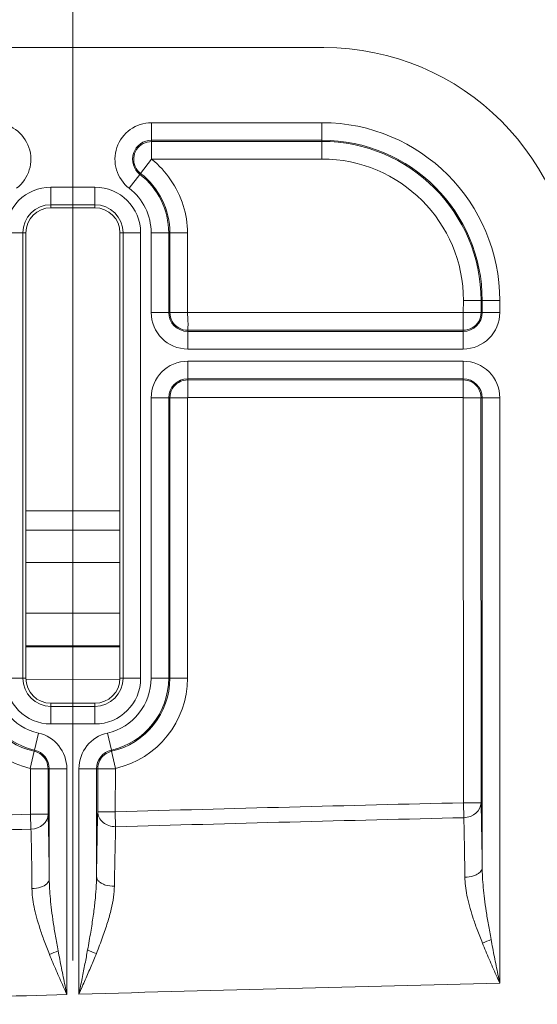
# Model space of a CAD drawing. Header units: inches. Extents: x 0 to 153, y 3 to 96.
# Tile 104 of 132: x 115.64 to 116.67, y 62.04 to 64.01. Entities that reach past the tile are written whole.
import ezdxf

# ---------------------------------------------------------------- set-up
doc = ezdxf.new("R2010")
doc.units = ezdxf.units.IN
doc.header["$LTSCALE"] = 4.5
doc.header["$MEASUREMENT"] = 0
doc.layers.add('Centerline (ANSI)', color=1, linetype='Continuous', lineweight=9, true_color=0xff0000)
for name, color, linetype, lineweight in [('Dimension (ANSI)', 7, 'Continuous', 9), ('Visible (ANSI)', 7, 'Continuous', 18), ('Visible Narrow (ANSI)', 7, 'Continuous', 5)]:
    doc.layers.add(name, color=color, linetype=linetype, lineweight=lineweight)
doc.styles.add('Note Text (ANSI)', font='arial.ttf')
doc.dimstyles.new('.XXX', dxfattribs={"dimscale": 4.5, "dimtxt": 0.095, "dimasz": 0.125, "dimexe": 0.1875, "dimexo": 0.063, "dimgap": 0.0625, "dimtad": 0, "dimtih": 1, "dimtoh": 1, "dimdec": 3, "dimrnd": 1e-08, "dimzin": 0, "dimdsep": 46, "dimtxsty": 'Note Text (ANSI)', "dimblk": 'Filled-1', "dimcen": 0.09, "dimdle": 0.45, "dimclrd": 256, "dimclre": 256, "dimclrt": 256, "dimadec": 0, "dimazin": 1, "dimtfac": 1.263158, "dimtofl": 0, "dimtmove": 0, "dimatfit": 3, "dimfxl": 1, "dimtolj": 1, "dimtzin": 4, "dimlwd": -1, "dimlwe": -1, "dimarcsym": 0})

# ---------------------------------------------------------------- blocks, each defined once
blk = doc.blocks.new('Filled-1')
at = {"color": 0}
for p, q in [((0, 0), (-1, 0.25)), ((-1, 0.25), (-1, -0.25)), ((-1, 0), (0, 0)), ((-1, -0.25), (0, 0))]:
    blk.add_line(p, q, dxfattribs=at)
at = {"color": 0, "flags": 128}
blk.add_lwpolyline([(-1, -0.25), (0, 0), (-1, 0.25), (-1, -0.25)], dxfattribs=at)
at = {"color": 0}
blk.add_solid([(-1, -0.25), (0, 0), (-1, 0.25), (-1, -0.25)], dxfattribs=at)
blk = doc.blocks.new('*D67')
at = {"layer": 'Defpoints', "color": 0, "transparency": 16777216}
for p in [(127.5591, 68.1746), (127.5591, 63.9629), (113.9341, 63.3379)]:
    blk.add_point(p, dxfattribs=at)
at = {"layer": 'Dimension (ANSI)', "transparency": 16777216}
for p, q in [((113.9341, 63.6214), (113.9341, 69.0184)), ((127.5591, 64.2464), (127.5591, 69.0184)), ((114.4966, 68.1746), (120.1934, 68.1746)), ((126.9966, 68.1746), (122.1582, 68.1746))]:
    blk.add_line(p, q, dxfattribs=at)
at = {"layer": 'Dimension (ANSI)', "transparency": 16777216, "xscale": 0.5625, "yscale": 0.5625, "zscale": 0.5625, "rotation": 180}
blk.add_blockref('Filled-1', (113.9341, 68.1746), dxfattribs=at)
at = {"layer": 'Dimension (ANSI)', "transparency": 16777216, "xscale": 0.5625, "yscale": 0.5625, "zscale": 0.5625}
blk.add_blockref('Filled-1', (127.5591, 68.1746), dxfattribs=at)
at = {"layer": 'Dimension (ANSI)', "transparency": 16777216, "insert": (120.4746, 68.393), "char_height": 0.4275, "attachment_point": 1, "style": 'Note Text (ANSI)'}
blk.add_mtext('\\A1;13.63', dxfattribs=at)

msp = doc.modelspace()

# ---------------------------------------------------------------- linework, layer by layer
at = {"layer": 'Centerline (ANSI)', "linetype": 'Continuous'}
msp.add_line((115.7466, 64.1438), (115.7466, 62.1319), dxfattribs=at)
at = {"layer": 'Visible (ANSI)'}
for p, q in [((116.2466, 63.9504), (113.6066, 63.9504)), ((115.7904, 63.6313), (115.7029, 63.6313)), ((115.6529, 63.5813), (115.6529, 62.6944)), ((115.8404, 62.6944), (115.8404, 63.5813)), ((116.5241, 63.2532), (116.5241, 63.2885)), ((115.6529, 63.0279), (115.8404, 63.0279)), ((115.7029, 62.6444), (115.7904, 62.6444)), ((115.6617, 62.5144), (115.6696, 62.5488)), ((115.831, 62.5141), (115.796, 62.5141))]:
    msp.add_line(p, q, dxfattribs=at)
for centre, radius, start, end in [((116.2466, 63.4504), 0.5, 0, 90), ((115.7029, 63.5813), 0.05, 90, 180), ((115.7904, 63.5813), 0.05, 0, 90), ((115.7029, 62.6944), 0.05, 180, 270), ((115.7904, 62.6944), 0.05, 270, 0)]:
    msp.add_arc(centre, radius, start, end, dxfattribs=at)
at = {"layer": 'Visible Narrow (ANSI)'}
for p, q in [((115.9033, 63.8008), (116.2427, 63.8008)), ((115.9033, 63.7658), (115.9033, 63.8008)), ((116.2427, 63.7658), (116.2427, 63.8008)), ((115.9033, 63.7658), (116.2427, 63.7658)), ((115.9033, 63.7632), (115.9033, 63.7658)), ((115.9033, 63.7632), (116.2427, 63.7635)), ((115.9033, 63.7281), (115.9033, 63.7635)), ((116.2427, 63.7658), (116.2427, 63.7635)), ((116.2427, 63.7285), (116.2427, 63.7635)), ((115.9033, 63.7279), (115.8816, 63.6997)), ((115.9033, 63.7281), (116.2427, 63.7285)), ((115.8802, 63.6979), (115.8588, 63.6701)), ((115.8816, 63.6997), (115.8802, 63.6979)), ((115.7029, 63.6725), (115.7904, 63.6725)), ((115.7029, 63.6375), (115.7029, 63.6725)), ((115.7904, 63.6375), (115.7904, 63.6725)), ((115.7029, 63.6375), (115.7904, 63.6375)), ((115.7029, 63.6313), (115.7029, 63.6375)), ((115.7904, 63.6313), (115.7904, 63.6375)), ((115.6467, 63.5813), (115.6117, 63.5813)), ((115.6467, 62.6944), (115.6467, 63.5813)), ((115.6467, 63.5813), (115.6529, 63.5813)), ((115.8404, 63.5813), (115.8465, 63.5813)), ((115.8465, 63.5813), (115.8815, 63.5813)), ((115.8465, 63.5813), (115.8465, 62.6944)), ((115.8815, 63.5813), (115.8815, 62.6944)), ((115.9025, 63.4229), (115.9025, 63.5813)), ((115.9375, 63.5813), (115.9025, 63.5813)), ((115.9375, 63.4229), (115.9375, 63.5813)), ((115.9398, 63.5813), (115.9375, 63.5813)), ((115.94, 63.4229), (115.9398, 63.5813)), ((115.9748, 63.5813), (115.9398, 63.5813)), ((115.9751, 63.4229), (115.9748, 63.5813)), ((116.5247, 63.4465), (116.5244, 63.4229)), ((116.5247, 63.4465), (116.5597, 63.4465)), ((116.562, 63.4465), (116.5597, 63.4465)), ((116.5597, 63.4465), (116.5597, 63.4229)), ((116.562, 63.4465), (116.597, 63.4465)), ((116.562, 63.4465), (116.562, 63.4229)), ((116.597, 63.4465), (116.597, 63.4229)), ((115.9375, 63.4229), (115.9025, 63.4229)), ((115.94, 63.4229), (115.9375, 63.4229)), ((115.9751, 63.4229), (115.9398, 63.4229)), ((116.5241, 63.4226), (115.9751, 63.4226)), ((116.5241, 63.4226), (116.5241, 63.3873)), ((116.5244, 63.4229), (116.5597, 63.4229)), ((116.562, 63.4229), (116.5597, 63.4229)), ((116.562, 63.4229), (116.597, 63.4229)), ((116.5241, 63.3875), (115.9754, 63.3873)), ((115.9754, 63.3873), (115.9754, 63.385)), ((116.5241, 63.385), (115.9754, 63.385)), ((115.9754, 63.385), (115.9754, 63.35)), ((116.5241, 63.385), (116.5241, 63.3875)), ((116.5241, 63.385), (116.5241, 63.35)), ((116.5241, 63.35), (115.9754, 63.35)), ((115.9754, 63.3258), (116.5241, 63.3258)), ((115.9754, 63.2908), (115.9754, 63.3258)), ((116.5241, 63.2908), (116.5241, 63.3258)), ((115.9754, 63.2908), (116.5241, 63.2908)), ((115.9754, 63.2908), (115.9754, 63.2883)), ((115.9754, 63.2532), (115.9754, 63.2885)), ((115.9754, 63.2883), (116.5241, 63.2884)), ((116.5241, 63.2884), (116.5241, 63.2908)), ((115.9025, 62.6944), (115.9025, 63.2529)), ((115.9375, 63.2529), (115.9025, 63.2529)), ((115.9375, 63.2529), (115.9398, 63.2529)), ((115.9375, 62.6944), (115.9375, 63.2529)), ((115.9398, 62.6944), (115.9398, 63.2529)), ((115.9751, 63.2529), (115.9398, 63.2529)), ((115.9748, 62.6944), (115.9751, 63.2529)), ((115.9754, 63.2532), (116.5241, 63.2532)), ((116.5244, 63.2529), (116.5247, 62.4463)), ((116.5244, 63.2529), (116.5597, 63.2529)), ((116.5595, 63.2529), (116.562, 63.2529)), ((116.5595, 63.2529), (116.5597, 62.4463)), ((116.562, 63.2529), (116.562, 62.3171)), ((116.562, 63.2529), (116.597, 63.2529)), ((116.597, 63.2529), (116.597, 62.0869)), ((115.6529, 62.9893), (115.8404, 62.9893)), ((115.6529, 62.9246), (115.8404, 62.9246)), ((115.8404, 62.8242), (115.6529, 62.8242)), ((115.8404, 62.7592), (115.6529, 62.7592)), ((115.6529, 62.7572), (115.8404, 62.7572)), ((115.6467, 62.6944), (115.6117, 62.6944)), ((115.6529, 62.6944), (115.6467, 62.6944)), ((115.6529, 62.6922), (115.8403, 62.6921)), ((115.8404, 62.6944), (115.8465, 62.6944)), ((115.8465, 62.6944), (115.8815, 62.6944)), ((115.9375, 62.6944), (115.9025, 62.6944)), ((115.9398, 62.6944), (115.9375, 62.6944)), ((115.9748, 62.6944), (115.9398, 62.6944)), ((115.7029, 62.6444), (115.7029, 62.6383)), ((115.7904, 62.6383), (115.7029, 62.6383)), ((115.7029, 62.6383), (115.7029, 62.6033)), ((115.7904, 62.6444), (115.7904, 62.6383)), ((115.7904, 62.6383), (115.7904, 62.6033)), ((115.7904, 62.6033), (115.7029, 62.6033)), ((115.6701, 62.551), (115.6779, 62.5852)), ((115.8232, 62.551), (115.8154, 62.5852)), ((115.6701, 62.551), (115.6696, 62.5488)), ((115.8237, 62.5486), (115.8232, 62.551)), ((115.8315, 62.5147), (115.8237, 62.5488)), ((115.662, 62.5141), (115.6622, 62.4236)), ((115.662, 62.5141), (115.6972, 62.5141)), ((115.6995, 62.5141), (115.697, 62.5141)), ((115.697, 62.5141), (115.6972, 62.4236)), ((115.6995, 62.5141), (115.7345, 62.5141)), ((115.6995, 62.5141), (115.6995, 62.2943)), ((115.7345, 62.5141), (115.7345, 62.0644)), ((115.7587, 62.0651), (115.7587, 62.5141)), ((115.7937, 62.5141), (115.7587, 62.5141)), ((115.7961, 62.5141), (115.7937, 62.5141)), ((115.7937, 62.299), (115.7937, 62.5141)), ((115.796, 62.4283), (115.7961, 62.5141)), ((115.831, 62.4283), (115.8313, 62.5145)), ((116.5247, 62.4463), (116.5254, 62.4166)), ((116.5247, 62.4463), (116.5597, 62.4463)), ((115.6622, 62.4236), (115.6631, 62.3938)), ((115.6622, 62.4236), (115.6972, 62.4236)), ((115.831, 62.4283), (115.796, 62.4283)), ((115.8318, 62.3986), (115.831, 62.4283))]:
    msp.add_line(p, q, dxfattribs=at)
for centre, radius, start, end in [((115.59, 63.7279), 0.0729, 307.6142, 90), ((115.9033, 63.7279), 0.0729, 90, 232.3858), ((116.2427, 63.4465), 0.3543, 0, 90), ((115.9033, 63.7279), 0.0379, 90, 232.3858), ((116.2427, 63.4465), 0.3193, 0, 90), ((116.2427, 63.4465), 0.317, 0, 90), ((116.2427, 63.4465), 0.282, 0, 90), ((115.7904, 63.5813), 0.1471, 0, 52.3858), ((115.7904, 63.5813), 0.1494, 0, 52.3854), ((115.7029, 63.5813), 0.0911, 90, 180), ((115.7904, 63.5813), 0.0911, 0, 90), ((115.7904, 63.5813), 0.1121, 0, 52.3858), ((115.7029, 63.5813), 0.0561, 90, 180), ((115.7904, 63.5813), 0.0561, 0, 90), ((115.9754, 63.4229), 0.0729, 180, 270), ((115.9754, 63.4229), 0.0379, 180, 270), ((116.5241, 63.4229), 0.0729, 270, 0), ((116.5241, 63.4229), 0.0379, 270, 0), ((115.9754, 63.2529), 0.0729, 90, 180), ((116.5241, 63.2529), 0.0729, 0, 90), ((115.9754, 63.2529), 0.0379, 90, 180), ((116.5241, 63.2529), 0.0379, 0, 90), ((115.7029, 62.6944), 0.1844, 180, 257.116), ((115.7029, 62.6944), 0.1494, 180, 257.1161), ((115.7029, 62.6944), 0.1471, 180, 257.1163), ((115.7029, 62.6944), 0.1121, 180, 257.1163), ((115.7029, 62.6944), 0.0911, 180, 270), ((115.7029, 62.6944), 0.0561, 180, 270), ((115.7904, 62.6944), 0.0911, 270, 0), ((115.7904, 62.6944), 0.0561, 270, 0), ((115.7904, 62.6944), 0.1121, 282.8837, 0), ((115.7904, 62.6944), 0.1471, 282.8837, 0), ((115.7904, 62.6944), 0.1494, 282.8824, 0), ((115.7904, 62.6944), 0.1844, 282.882, 0), ((115.6616, 62.5141), 0.0729, 0, 77.1163), ((115.8316, 62.5141), 0.0729, 102.8837, 180), ((115.6616, 62.5141), 0.0379, 0, 77.1163), ((115.8316, 62.5141), 0.0379, 102.8837, 180), ((120.7466, -113.8211), 176.318, 91.372066, 91.597568), ((120.7466, -113.8211), 176.318, 91.652439, 91.842243), ((120.7466, -113.8211), 176.2882, 91.372066, 91.597568), ((120.7466, -113.8211), 176.2882, 91.652439, 91.842243), ((120.7466, -113.8211), 175.9569, 91.351335, 91.624397), ((120.7466, -113.8211), 175.9569, 91.632281, 91.842243)]:
    msp.add_arc(centre, radius, start, end, dxfattribs=at)
for centre, major_axis, ratio, start_param, end_param in [((116.5247, 62.4463), (0.035, 0.001), 0.849531, 4.708849, 6.250045), ((115.6622, 62.4236), (0.035, 0.001), 0.849526, 4.71301, 6.250173), ((115.831, 62.4284), (-0.035, 0.001), 0.849163, 0.033096, 1.618322), ((116.5623, 62.1741), (-0.0328, -0.0123), 0.196108, 1.50285, 2.053883), ((115.6998, 62.1516), (-0.0328, -0.0123), 0.196613, 1.503643, 2.054333), ((115.7931, 62.1531), (0.0329, -0.0121), 0.190633, 4.233922, 4.788462)]:
    msp.add_ellipse(centre, major_axis=major_axis, ratio=ratio, start_param=start_param, end_param=end_param, dxfattribs=at)
for points, knots in [([(115.8816, 63.6997), (115.877, 63.7033), (115.8694, 63.7127), (115.8663, 63.7308), (115.8722, 63.748), (115.8856, 63.7606), (115.8974, 63.7632), (115.9033, 63.7633)], [0.0000039, 0.0000039, 0.0000039, 0.0000039, 0.2, 0.4, 0.6, 0.8, 0.9999982, 0.9999982, 0.9999982, 0.9999982]), ([(115.9748, 63.5813), (115.9748, 63.6002), (115.9696, 63.6362), (115.9431, 63.6894), (115.9186, 63.7159), (115.9034, 63.728)], [0, 0, 0, 0, 0.3333333, 0.6666667, 0.9973954, 0.9973954, 0.9973954, 0.9973954]), ([(115.7961, 62.5141), (115.7961, 62.5194), (115.7984, 62.53), (115.8086, 62.543), (115.8185, 62.5474), (115.8237, 62.5488)], [0, 0, 0, 0, 0.3333333, 0.6666667, 0.9999644, 0.9999644, 0.9999644, 0.9999644]), ([(116.5597, 62.4463), (116.5601, 62.4312), (116.561, 62.3955), (116.5617, 62.3459), (116.562, 62.3171)], [0.0000002, 0.0000002, 0.0000002, 0.0000002, 0.5, 1, 1, 1, 1]), ([(115.6972, 62.4236), (115.6977, 62.4074), (115.6985, 62.3698), (115.6992, 62.3214), (115.6995, 62.2943)], [0.0000359, 0.0000359, 0.0000359, 0.0000359, 0.5, 1, 1, 1, 1]), ([(116.5254, 62.4166), (116.5258, 62.403), (116.5266, 62.3701), (116.5272, 62.3242), (116.5275, 62.298)], [0.0000001, 0.0000001, 0.0000001, 0.0000001, 0.5, 1, 1, 1, 1]), ([(115.6631, 62.3938), (115.6635, 62.3793), (115.6643, 62.3447), (115.6648, 62.2998), (115.6651, 62.2753)], [0.0000183, 0.0000183, 0.0000183, 0.0000183, 0.5, 0.9999899, 0.9999899, 0.9999899, 0.9999899]), ([(115.8292, 62.2799), (115.8296, 62.3058), (115.8301, 62.3286), (115.8305, 62.3483), (115.8309, 62.3681), (115.8314, 62.3848), (115.8318, 62.3986)], [0, 0, 0, 0, 0.5, 0.5, 0.5, 1, 1, 1, 1]), ([(116.562, 62.3171), (116.5619, 62.3138), (116.5603, 62.3105), (116.5572, 62.3077), (116.5557, 62.3063), (116.5538, 62.3049), (116.5518, 62.3038), (116.5497, 62.3026), (116.5472, 62.3016), (116.5446, 62.3007), (116.5395, 62.299), (116.5335, 62.2981), (116.5275, 62.298)], [0, 0, 0, 0, 0.333333, 0.333333, 0.333333, 0.500005, 0.500005, 0.500005, 0.666667, 0.666667, 0.666667, 1, 1, 1, 1]), ([(116.5797, 62.1741), (116.5778, 62.1843), (116.5742, 62.2038), (116.5699, 62.2307), (116.5665, 62.2552), (116.564, 62.2779), (116.5625, 62.2986), (116.5621, 62.3111), (116.562, 62.3171)], [0.0000006, 0.0000006, 0.0000006, 0.0000006, 0.1666667, 0.3333333, 0.5, 0.6666667, 0.8333333, 1, 1, 1, 1]), ([(115.6995, 62.2943), (115.6994, 62.2911), (115.6978, 62.2878), (115.6948, 62.285), (115.6917, 62.2821), (115.6874, 62.2797), (115.6822, 62.278), (115.677, 62.2763), (115.6711, 62.2754), (115.6651, 62.2753)], [0, 0, 0, 0, 0.3333333, 0.3333333, 0.3333333, 0.6666667, 0.6666667, 0.6666667, 1, 1, 1, 1]), ([(115.7171, 62.1516), (115.7152, 62.1617), (115.7135, 62.1715), (115.7119, 62.1808), (115.7103, 62.1902), (115.7088, 62.1991), (115.7076, 62.2076), (115.7063, 62.2162), (115.7051, 62.2244), (115.7041, 62.2322), (115.7032, 62.2401), (115.7023, 62.2476), (115.7017, 62.2548), (115.701, 62.2621), (115.7005, 62.269), (115.7001, 62.2755), (115.6998, 62.2821), (115.6996, 62.2884), (115.6995, 62.2943)], [0.0000007, 0.0000007, 0.0000007, 0.0000007, 0.1666667, 0.1666667, 0.1666667, 0.3333333, 0.3333333, 0.3333333, 0.5, 0.5, 0.5, 0.6666667, 0.6666667, 0.6666667, 0.8333333, 0.8333333, 0.8333333, 1, 1, 1, 1]), ([(115.7937, 62.299), (115.7937, 62.2916), (115.7934, 62.2837), (115.7929, 62.2754), (115.7923, 62.2672), (115.7916, 62.2584), (115.7906, 62.2493), (115.7896, 62.2401), (115.7884, 62.2304), (115.787, 62.2204), (115.7856, 62.2103), (115.7839, 62.1997), (115.7821, 62.1885), (115.7802, 62.1774), (115.7782, 62.1655), (115.7759, 62.1531)], [0, 0, 0, 0, 0.2, 0.2, 0.2, 0.4, 0.4, 0.4, 0.6, 0.6, 0.6, 0.8, 0.8, 0.8, 0.9999979, 0.9999979, 0.9999979, 0.9999979]), ([(115.8292, 62.2799), (115.8231, 62.2799), (115.817, 62.2808), (115.8117, 62.2825), (115.809, 62.2833), (115.8064, 62.2844), (115.8043, 62.2855), (115.8022, 62.2867), (115.8002, 62.288), (115.7987, 62.2895), (115.7955, 62.2923), (115.7938, 62.2957), (115.7937, 62.299)], [0, 0, 0, 0, 0.3333333, 0.3333333, 0.3333333, 0.5000362, 0.5000362, 0.5000362, 0.6666667, 0.6666667, 0.6666667, 1, 1, 1, 1]), ([(116.5625, 62.1669), (116.5587, 62.1762), (116.5552, 62.1852), (116.552, 62.1937), (116.5488, 62.2023), (116.5459, 62.2105), (116.5434, 62.2184), (116.5408, 62.2262), (116.5386, 62.2338), (116.5366, 62.241), (116.5346, 62.2482), (116.533, 62.2551), (116.5317, 62.2617), (116.5303, 62.2684), (116.5293, 62.2747), (116.5286, 62.2808), (116.5279, 62.2868), (116.5275, 62.2925), (116.5275, 62.298)], [0.0000006, 0.0000006, 0.0000006, 0.0000006, 0.1666667, 0.1666667, 0.1666667, 0.3333333, 0.3333333, 0.3333333, 0.5, 0.5, 0.5, 0.6666667, 0.6666667, 0.6666667, 0.8333333, 0.8333333, 0.8333333, 1, 1, 1, 1]), ([(115.7, 62.1443), (115.6962, 62.1536), (115.6927, 62.1626), (115.6895, 62.1711), (115.6864, 62.1797), (115.6835, 62.1879), (115.6809, 62.1957), (115.6784, 62.2036), (115.6761, 62.2111), (115.6742, 62.2183), (115.6722, 62.2255), (115.6706, 62.2324), (115.6692, 62.239), (115.6679, 62.2456), (115.6669, 62.252), (115.6662, 62.258), (115.6655, 62.264), (115.6651, 62.2698), (115.6651, 62.2753)], [0.0000007, 0.0000007, 0.0000007, 0.0000007, 0.1666667, 0.1666667, 0.1666667, 0.3333333, 0.3333333, 0.3333333, 0.5, 0.5, 0.5, 0.6666667, 0.6666667, 0.6666667, 0.8333333, 0.8333333, 0.8333333, 1, 1, 1, 1]), ([(115.8292, 62.2799), (115.8291, 62.2732), (115.8285, 62.2659), (115.8275, 62.2583), (115.8264, 62.2507), (115.8249, 62.2427), (115.8229, 62.2343), (115.8209, 62.2258), (115.8185, 62.217), (115.8156, 62.2077), (115.8128, 62.1984), (115.8095, 62.1888), (115.8058, 62.1785), (115.802, 62.1682), (115.7978, 62.1574), (115.7933, 62.146)], [0, 0, 0, 0, 0.2, 0.2, 0.2, 0.4, 0.4, 0.4, 0.6, 0.6, 0.6, 0.8, 0.8, 0.8, 0.9999978, 0.9999978, 0.9999978, 0.9999978]), ([(116.597, 62.0869), (116.5946, 62.0922), (116.5923, 62.0976), (116.5899, 62.1029), (116.5875, 62.1083), (116.5852, 62.1136), (116.5828, 62.1189), (116.5805, 62.1243), (116.5782, 62.1296), (116.5759, 62.1349), (116.5736, 62.1403), (116.5713, 62.1456), (116.5691, 62.1509), (116.5668, 62.1562), (116.5646, 62.1615), (116.5625, 62.1669)], [0, 0, 0, 0, 0.2, 0.2, 0.2, 0.4, 0.4, 0.4, 0.6, 0.6, 0.6, 0.8, 0.8, 0.8, 1, 1, 1, 1]), ([(116.597, 62.0869), (116.5958, 62.0927), (116.5946, 62.0986), (116.5934, 62.1044), (116.5923, 62.1102), (116.5911, 62.116), (116.5899, 62.1218), (116.5887, 62.1277), (116.5876, 62.1335), (116.5864, 62.1393), (116.5852, 62.1451), (116.5841, 62.1509), (116.583, 62.1567), (116.5819, 62.1625), (116.5808, 62.1683), (116.5797, 62.1741)], [0, 0, 0, 0, 0.2, 0.2, 0.2, 0.4, 0.4, 0.4, 0.6, 0.6, 0.6, 0.8, 0.8, 0.8, 1, 1, 1, 1]), ([(115.7345, 62.0644), (115.7333, 62.0703), (115.7321, 62.0761), (115.7309, 62.0819), (115.7298, 62.0877), (115.7286, 62.0935), (115.7274, 62.0993), (115.7262, 62.1052), (115.725, 62.111), (115.7239, 62.1168), (115.7227, 62.1226), (115.7216, 62.1284), (115.7205, 62.1342), (115.7193, 62.14), (115.7182, 62.1458), (115.7171, 62.1516)], [0, 0, 0, 0, 0.2, 0.2, 0.2, 0.4, 0.4, 0.4, 0.6, 0.6, 0.6, 0.8, 0.8, 0.8, 1, 1, 1, 1]), ([(115.7759, 62.1531), (115.7743, 62.1442), (115.7725, 62.135), (115.7707, 62.1256), (115.7689, 62.1162), (115.767, 62.1065), (115.765, 62.0965), (115.763, 62.0864), (115.7609, 62.076), (115.7587, 62.0651)], [0, 0, 0, 0, 0.333333, 0.333333, 0.333333, 0.666667, 0.666667, 0.666667, 1, 1, 1, 1]), ([(115.7345, 62.0644), (115.7321, 62.0698), (115.7298, 62.0751), (115.7274, 62.0804), (115.725, 62.0858), (115.7227, 62.0911), (115.7203, 62.0964), (115.718, 62.1018), (115.7157, 62.1071), (115.7134, 62.1124), (115.7111, 62.1177), (115.7088, 62.1231), (115.7066, 62.1284), (115.7043, 62.1337), (115.7021, 62.139), (115.7, 62.1443)], [0, 0, 0, 0, 0.2, 0.2, 0.2, 0.4, 0.4, 0.4, 0.6, 0.6, 0.6, 0.8, 0.8, 0.8, 1, 1, 1, 1]), ([(115.7933, 62.146), (115.79, 62.1378), (115.7865, 62.1293), (115.7828, 62.1207), (115.7792, 62.112), (115.7754, 62.1032), (115.7713, 62.0939), (115.7673, 62.0847), (115.7631, 62.0751), (115.7587, 62.0651)], [0, 0, 0, 0, 0.333333, 0.333333, 0.333333, 0.666667, 0.666667, 0.666667, 1, 1, 1, 1])]:
    msp.add_open_spline(points, degree=3, knots=knots, dxfattribs=at)
for points in [[(115.9754, 63.3873), (115.9692, 63.3874), (115.9568, 63.3905), (115.943, 63.4042), (115.94, 63.4167), (115.9398, 63.4229)], [(115.9751, 63.4229), (115.9751, 63.4165), (115.9761, 63.4038), (115.9759, 63.3905), (115.9754, 63.3874), (115.9754, 63.3873)], [(116.5597, 63.4229), (116.5597, 63.4167), (116.5565, 63.4044), (116.5428, 63.3905), (116.5304, 63.3875), (116.5241, 63.3873)], [(115.9398, 63.2529), (115.9398, 63.2591), (115.943, 63.2714), (115.9567, 63.2852), (115.9691, 63.2883), (115.9754, 63.2885)], [(116.5241, 63.2884), (116.5303, 63.2884), (116.5427, 63.2852), (116.5565, 63.2715), (116.5595, 63.2591), (116.5597, 63.2529)], [(115.6696, 62.5488), (115.6747, 62.5476), (115.6845, 62.5429), (115.6949, 62.5301), (115.6971, 62.5194), (115.6972, 62.5141)], [(115.7937, 62.299), (115.794, 62.3274), (115.7948, 62.3767), (115.7956, 62.4129), (115.796, 62.4283)]]:
    msp.add_open_spline(points, degree=3, dxfattribs=at)

# ---------------------------------------------------------------- dimensions: what is measured, and where the dimension line sits
at = {"layer": 'Dimension (ANSI)'}
dim = msp.add_linear_dim(base=(127.5591234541, 68.1746149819), p1=(113.9341234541, 63.3378903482), p2=(127.5591234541, 63.9628979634), angle=180, dimstyle='.XXX', override={"dimgap": 0.0625, "dimtih": 0, "dimtoh": 0, "dimdec": 2, "dimtol": 0, "dimlim": 0, "dimtp": 0, "dimtm": 0, "dimtdec": 2, "dimatfit": 1}, dxfattribs=at)
dim.commit()
dim.dimension.update_dxf_attribs({"geometry": '*D67', "text_midpoint": (121.1758189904, 68.1746149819), "dimtype": 160})

doc.saveas('drawing.dxf')
